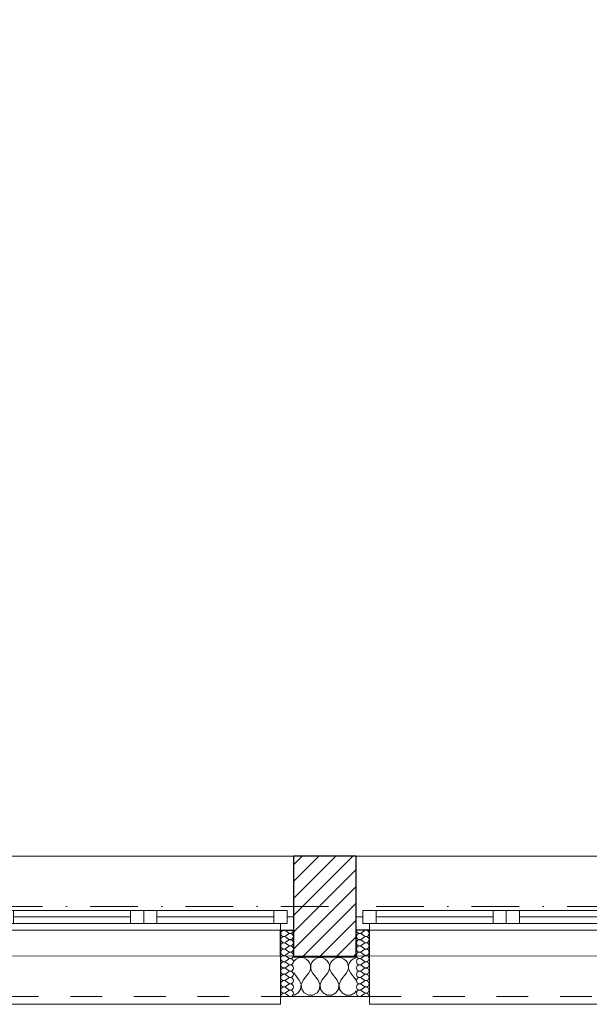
# Model space of a CAD drawing. Header units: millimetres. Extents: x 172139 to 266886, y 98118 to 138225.
# Tile 105 of 123: x 239580 to 241731, y 106825 to 110545. Entities that reach past the tile are written whole.
import ezdxf

# ---------------------------------------------------------------- set-up
doc = ezdxf.new("R2010")
doc.units = ezdxf.units.MM
doc.header["$MEASUREMENT"] = 0
doc.linetypes.add('Kropki i Kreski', pattern=[360, 180, -90, 0, -90])
doc.linetypes.add('Przerywana', pattern=[240, 120, -120])
for name, color, linetype in [('Konstrukcja - Siatki mod', 7, 'Continuous'), ('KR_INW', 7, 'Continuous'), ('NAPIS_SODON', 7, 'Continuous'), ('Okna ArchiCADa', 7, 'Continuous')]:
    doc.layers.add(name, color=color, linetype=linetype)
doc.layers.add('Konstrukcja - Siatki mod_Nr_pióra__48', color=7, linetype='Continuous', lineweight=15, true_color=0xa80f02)
doc.layers.add('KR_INW_Nr_pióra__102', color=7, linetype='Continuous', lineweight=5, true_color=0xcccccc)
for name, color, linetype, lineweight in [('KR_INW_Nr_pióra__101', 252, 'Continuous', 5), ('KR_INW_Nr_pióra__27', 7, 'Continuous', 25), ('KR_INW_Nr_pióra__47', 7, 'Continuous', 15), ('NAPIS_SODON_Nr_pióra__1', 7, 'Continuous', 13), ('Okna ArchiCADa_Nr_pióra__1', 7, 'Continuous', 13), ('Okna ArchiCADa_Nr_pióra__27', 7, 'Continuous', 25)]:
    doc.layers.add(name, color=color, linetype=linetype, lineweight=lineweight)

# ---------------------------------------------------------------- blocks, each defined once
blk = doc.blocks.new('Strop_1', base_point=(179225, 121523.3))
at = {"layer": 'NAPIS_SODON_Nr_pióra__1', "linetype": 'Continuous', "flags": 128}
blk.add_lwpolyline([(179225, 121523.3), (179225.9, 107003.8), (250898.3, 107008.3), (250897.4, 121527.8)], close=True, dxfattribs=at)
blk = doc.blocks.new('*X331')
at = {"layer": 'KR_INW_Nr_pióra__102', "linetype": 'Continuous'}
for p, q in [((240624.1, 106996.2), (240616.5, 106989.9)), ((240633.1, 107000.2), (240624.1, 106996.2)), ((240642.9, 107001.6), (240633.1, 107000.2)), ((240652.6, 107000.2), (240642.9, 107001.6)), ((240661.6, 106996.2), (240652.6, 107000.2)), ((240669.2, 106989.9), (240661.6, 106996.2)), ((240695.5, 106996.2), (240687.9, 106989.9)), ((240704.5, 107000.2), (240695.5, 106996.2)), ((240714.3, 107001.6), (240704.5, 107000.2)), ((240724, 107000.2), (240714.3, 107001.6)), ((240733.1, 106996.2), (240724, 107000.2)), ((240740.6, 106989.9), (240733.1, 106996.2)), ((240766.9, 106996.2), (240759.4, 106989.9)), ((240776, 107000.2), (240766.9, 106996.2)), ((240785.7, 107001.6), (240776, 107000.2)), ((240795.5, 107000.2), (240785.7, 107001.6)), ((240804.5, 106996.2), (240795.5, 107000.2)), ((240812.1, 106989.9), (240804.5, 106996.2)), ((240838.4, 106996.2), (240830.8, 106989.9)), ((240847.4, 107000.2), (240838.4, 106996.2)), ((240850.4, 107000.6), (240847.4, 107000.2)), ((240616.5, 106989.9), (240614.8, 106987.6)), ((240674.8, 106981.8), (240669.2, 106989.9)), ((240677.9, 106972.5), (240674.8, 106981.8)), ((240676.2, 106953.1), (240678.4, 106962.6)), ((240678.4, 106962.6), (240677.9, 106972.5)), ((240679.2, 106972.5), (240678.7, 106962.6)), ((240678.7, 106962.6), (240680.9, 106953.1)), ((240682.3, 106981.8), (240679.2, 106972.5)), ((240687.9, 106989.9), (240682.3, 106981.8)), ((240746.2, 106981.8), (240740.6, 106989.9)), ((240749.4, 106972.5), (240746.2, 106981.8)), ((240747.6, 106953.1), (240749.9, 106962.6)), ((240749.9, 106962.6), (240749.4, 106972.5)), ((240750.6, 106972.5), (240750.1, 106962.6)), ((240750.1, 106962.6), (240752.4, 106953.1)), ((240753.8, 106981.8), (240750.6, 106972.5)), ((240759.4, 106989.9), (240753.8, 106981.8)), ((240817.7, 106981.8), (240812.1, 106989.9)), ((240820.8, 106972.5), (240817.7, 106981.8)), ((240819.1, 106953.1), (240821.3, 106962.6)), ((240821.3, 106962.6), (240820.8, 106972.5)), ((240822.1, 106972.5), (240821.6, 106962.6)), ((240821.6, 106962.6), (240823.8, 106953.1)), ((240825.2, 106981.8), (240822.1, 106972.5)), ((240830.8, 106989.9), (240825.2, 106981.8)), ((240635.7, 106915.9), (240614.8, 106943.7)), ((240650, 106915.9), (240671.4, 106944.4)), ((240671.4, 106944.4), (240676.2, 106953.1)), ((240680.9, 106953.1), (240685.7, 106944.4)), ((240707.1, 106915.9), (240685.7, 106944.4)), ((240721.4, 106915.9), (240742.9, 106944.4)), ((240742.9, 106944.4), (240747.6, 106953.1)), ((240752.4, 106953.1), (240757.1, 106944.4)), ((240778.6, 106915.9), (240757.1, 106944.4)), ((240792.9, 106915.9), (240814.3, 106944.4)), ((240814.3, 106944.4), (240819.1, 106953.1)), ((240823.8, 106953.1), (240828.6, 106944.4)), ((240850, 106915.9), (240828.6, 106944.4)), ((240631.2, 106868), (240640.8, 106882.5)), ((240642.4, 106899.8), (240635.7, 106915.9)), ((240640.8, 106882.5), (240642.4, 106899.8)), ((240650, 106915.9), (240643.3, 106899.8)), ((240643.3, 106899.8), (240644.9, 106882.5)), ((240644.9, 106882.5), (240654.5, 106868)), ((240702.6, 106868), (240712.2, 106882.5)), ((240713.9, 106899.8), (240707.1, 106915.9)), ((240712.2, 106882.5), (240713.9, 106899.8)), ((240721.4, 106915.9), (240714.7, 106899.8)), ((240714.7, 106899.8), (240716.3, 106882.5)), ((240716.3, 106882.5), (240726, 106868)), ((240774, 106868), (240783.7, 106882.5)), ((240785.3, 106899.8), (240778.6, 106915.9)), ((240783.7, 106882.5), (240785.3, 106899.8)), ((240792.9, 106915.9), (240786.1, 106899.8)), ((240786.1, 106899.8), (240787.8, 106882.5)), ((240787.8, 106882.5), (240797.4, 106868)), ((240850.4, 106914.9), (240850, 106915.9)), ((240614.8, 106859.8), (240615.8, 106859.8)), ((240615.8, 106859.8), (240631.2, 106868)), ((240654.5, 106868), (240669.9, 106859.8)), ((240669.9, 106859.8), (240687.3, 106859.8)), ((240687.3, 106859.8), (240702.6, 106868)), ((240726, 106868), (240741.3, 106859.8)), ((240741.3, 106859.8), (240758.7, 106859.8)), ((240758.7, 106859.8), (240774, 106868)), ((240797.4, 106868), (240812.7, 106859.8)), ((240812.7, 106859.8), (240830.1, 106859.8)), ((240830.1, 106859.8), (240845.5, 106868)), ((240845.5, 106868), (240850.4, 106875.5))]:
    blk.add_line(p, q, dxfattribs=at)
blk = doc.blocks.new('*X346')
at = {"layer": 'KR_INW_Nr_pióra__102', "linetype": 'Continuous'}
for p, q in [((240594.6, 107095.6), (240585.1, 107102.8)), ((240594.6, 107090.9), (240585.1, 107083.7)), ((240594.6, 107071.8), (240585.1, 107079)), ((240594.6, 107067), (240585.1, 107059.9)), ((240594.6, 107048), (240585.1, 107055.1)), ((240594.6, 107043.2), (240585.1, 107036.1)), ((240594.6, 107024.2), (240585.1, 107031.3)), ((240594.6, 107019.4), (240585.1, 107012.3)), ((240594.6, 107000.4), (240585.1, 107007.5)), ((240594.6, 106995.6), (240585.1, 106988.5)), ((240594.6, 106976.6), (240585.1, 106983.7)), ((240594.6, 106971.8), (240585.1, 106964.7)), ((240594.6, 106952.8), (240585.1, 106959.9)), ((240594.6, 106948), (240585.1, 106940.9)), ((240594.6, 106929), (240585.1, 106936.1)), ((240594.6, 106924.2), (240585.1, 106917)), ((240594.6, 106905.1), (240585.1, 106912.3)), ((240594.6, 106900.4), (240585.1, 106893.2)), ((240594.6, 106881.3), (240585.1, 106888.5)), ((240594.6, 106876.6), (240585.1, 106869.4)), ((240594.6, 106857.5), (240585.1, 106864.7))]:
    blk.add_line(p, q, dxfattribs=at)
for centre, start, end in [((240577.9, 107093.2), 53.1301, 180), ((240601.8, 107105.1), 233.1301, 0), ((240577.9, 107093.2), 180, 306.8699), ((240577.9, 107069.4), 53.1301, 180), ((240577.9, 107069.4), 180, 306.8699), ((240601.8, 107081.3), 233.1301, 126.8699), ((240601.8, 107057.5), 233.1301, 126.8699), ((240577.9, 107045.6), 53.1301, 180), ((240577.9, 107045.6), 180, 306.8699), ((240577.9, 107021.8), 53.1301, 180), ((240601.8, 107033.7), 233.1301, 126.8699), ((240577.9, 107021.8), 180, 306.8699), ((240577.9, 106998), 53.1301, 180), ((240577.9, 106998), 180, 306.8699), ((240601.8, 107009.9), 233.1301, 126.8699), ((240601.8, 106986.1), 233.1301, 126.8699), ((240577.9, 106974.2), 53.1301, 180), ((240577.9, 106974.2), 180, 306.8699), ((240577.9, 106950.4), 53.1301, 180), ((240601.8, 106962.3), 233.1301, 126.8699), ((240577.9, 106950.4), 180, 306.8699), ((240577.9, 106926.6), 53.1301, 180), ((240577.9, 106926.6), 180, 306.8699), ((240601.8, 106938.5), 233.1301, 126.8699), ((240601.8, 106914.7), 233.1301, 126.8699), ((240577.9, 106902.8), 53.1301, 180), ((240577.9, 106902.8), 180, 306.8699), ((240577.9, 106879), 53.1301, 180), ((240577.9, 106879), 180, 306.8699), ((240601.8, 106890.9), 233.1301, 126.8699), ((240601.8, 106867), 233.1301, 126.8699), ((240577.9, 106855.1), 53.1301, 180)]:
    blk.add_arc(centre, 11.9, start, end, dxfattribs=at)
blk = doc.blocks.new('*X347')
at = {"layer": 'KR_INW_Nr_pióra__102', "linetype": 'Continuous'}
for p, q in [((240870.6, 107095.6), (240880.2, 107102.8)), ((240870.6, 107090.9), (240880.2, 107083.7)), ((240870.6, 107071.8), (240880.2, 107079)), ((240870.6, 107067), (240880.2, 107059.9)), ((240870.6, 107048), (240880.2, 107055.1)), ((240870.6, 107043.2), (240880.2, 107036.1)), ((240870.6, 107024.2), (240880.2, 107031.3)), ((240870.6, 107019.4), (240880.2, 107012.3)), ((240870.6, 107000.4), (240880.2, 107007.5)), ((240870.6, 106995.6), (240880.2, 106988.5)), ((240870.6, 106976.6), (240880.2, 106983.7)), ((240870.6, 106971.8), (240880.2, 106964.7)), ((240870.6, 106952.8), (240880.2, 106959.9)), ((240870.6, 106948), (240880.2, 106940.9)), ((240870.6, 106929), (240880.2, 106936.1)), ((240870.6, 106924.2), (240880.2, 106917)), ((240870.6, 106905.1), (240880.2, 106912.3)), ((240870.6, 106900.4), (240880.2, 106893.2)), ((240870.6, 106881.3), (240880.2, 106888.5)), ((240870.6, 106876.6), (240880.2, 106869.4)), ((240870.6, 106857.5), (240880.2, 106864.7))]:
    blk.add_line(p, q, dxfattribs=at)
for centre, start, end in [((240863.5, 107105.1), 180, 306.8699), ((240887.3, 107093.2), 0, 126.8699), ((240863.5, 107081.3), 53.1301, 306.8699), ((240863.5, 107057.5), 53.1301, 306.8699), ((240887.3, 107093.2), 233.1301, 0), ((240887.3, 107069.4), 0, 126.8699), ((240887.3, 107069.4), 233.1301, 0), ((240863.5, 107033.7), 53.1301, 306.8699), ((240887.3, 107045.6), 0, 126.8699), ((240887.3, 107045.6), 233.1301, 0), ((240887.3, 107021.8), 0, 126.8699), ((240863.5, 107009.9), 53.1301, 306.8699), ((240863.5, 106986.1), 53.1301, 306.8699), ((240887.3, 107021.8), 233.1301, 0), ((240887.3, 106998), 0, 126.8699), ((240887.3, 106998), 233.1301, 0), ((240863.5, 106962.3), 53.1301, 306.8699), ((240887.3, 106974.2), 0, 126.8699), ((240887.3, 106974.2), 233.1301, 0), ((240887.3, 106950.4), 0, 126.8699), ((240863.5, 106938.5), 53.1301, 306.8699), ((240863.5, 106914.7), 53.1301, 306.8699), ((240887.3, 106950.4), 233.1301, 0), ((240887.3, 106926.6), 0, 126.8699), ((240887.3, 106926.6), 233.1301, 0), ((240863.5, 106890.9), 53.1301, 306.8699), ((240863.5, 106867), 53.1301, 306.8699), ((240887.3, 106902.8), 0, 126.8699), ((240887.3, 106902.8), 233.1301, 0), ((240887.3, 106879), 0, 126.8699), ((240887.3, 106879), 233.1301, 0), ((240887.3, 106855.1), 0, 126.8699)]:
    blk.add_arc(centre, 11.9, start, end, dxfattribs=at)
blk = doc.blocks.new('Okno dwuskrzydłowe 19_5')
at = {"layer": 'Okna ArchiCADa_Nr_pióra__1', "linetype": 'Continuous'}
for p, q in [((-566.8, 230), (566.8, 230)), ((-566.8, 0), (-541.8, 0)), ((-541.8, 25), (-491.8, 25)), ((-541.8, -25), (-541.8, 25)), ((-541.8, 0), (-541.8, -25)), ((-491.8, 25), (-50, 25)), ((-491.8, 25), (-491.8, -25)), ((-491.8, 25), (-50, 25)), ((-491.8, 0), (-50, 0)), ((-50, -25), (-50, 25)), ((-50, 25), (0, 25)), ((0, 25), (0, -25)), ((0, 25), (50, 25)), ((0, -25), (0, 25)), ((50, 25), (491.8, 25)), ((50, 25), (50, -25)), ((50, 25), (491.8, 25)), ((50, 0), (491.8, 0)), ((491.8, -25), (491.8, 25)), ((491.8, 25), (541.8, 25)), ((541.8, 25), (541.8, -25)), ((541.8, -25), (541.8, 0)), ((541.8, 0), (566.8, 0)), ((-541.8, -25), (-516.8, -25)), ((-491.8, -25), (-541.8, -25)), ((-516.8, -25), (-516.8, -50)), ((-50, -25), (-491.8, -25)), ((0, -25), (-50, -25)), ((50, -25), (0, -25)), ((491.8, -25), (50, -25)), ((541.8, -25), (491.8, -25)), ((516.8, -50), (516.8, -25)), ((516.8, -25), (541.8, -25)), ((-516.8, -50), (-566.8, -50)), ((0, -50), (-516.8, -50)), ((516.8, -50), (0, -50)), ((566.8, -50), (516.8, -50)), ((-516.8, -300), (-516.8, -330)), ((-516.8, -330), (516.8, -330)), ((516.8, -330), (516.8, -300))]:
    blk.add_line(p, q, dxfattribs=at)
at = {"layer": 'Okna ArchiCADa_Nr_pióra__1', "linetype": 'Przerywana'}
blk.add_line((-516.8, -300), (516.8, -300), dxfattribs=at)
at = {"layer": 'Okna ArchiCADa_Nr_pióra__27', "linetype": 'Continuous'}
for p, q in [((-566.8, -50), (-566.8, 0)), ((566.8, -50), (566.8, 0)), ((-516.8, -50), (-566.8, -50)), ((516.8, -50), (566.8, -50))]:
    blk.add_line(p, q, dxfattribs=at)
blk = doc.blocks.new('Ściana_60', base_point=(230439.7, 106855.1))
at = {"layer": 'KR_INW_Nr_pióra__101', "linetype": 'Continuous'}
h = blk.add_hatch(dxfattribs=at)
h.set_pattern_fill('Cegła_licówka', color=256, style=0, pattern_type=2)
h.set_pattern_definition([(45, (0, 0), (-31.819804, 31.819804), [])])
h.paths.add_polyline_path([(240614.8, 107155.1), (240614.8, 107105.1), (240614.8, 107005.1), (240850.4, 107005.1), (240850.4, 107105.1), (240850.4, 107155.1), (240850.4, 107385.1), (240614.8, 107385.1)])
at = {"layer": 'KR_INW_Nr_pióra__27', "linetype": 'Continuous'}
for p, q in [((240614.8, 107155.1), (240614.8, 107385.1)), ((240850.4, 107155.1), (240850.4, 107385.1)), ((240614.8, 107105.1), (240614.8, 107155.1)), ((240850.4, 107105.1), (240850.4, 107155.1)), ((240564.8, 107005.1), (240564.8, 107105.1)), ((240564.8, 107105.1), (240614.8, 107105.1)), ((240614.8, 107005.1), (240614.8, 107105.1)), ((240850.4, 107005.1), (240850.4, 107105.1)), ((240900.4, 107105.1), (240850.4, 107105.1)), ((240900.4, 107005.1), (240900.4, 107105.1)), ((240614.8, 107005.1), (240850.4, 107005.1))]:
    blk.add_line(p, q, dxfattribs=at)
at = {"layer": 'KR_INW_Nr_pióra__27', "linetype": 'Continuous', "flags": 128}
blk.add_lwpolyline([(240850.4, 107385.1), (240614.8, 107385.1)], dxfattribs=at)
at = {"layer": 'KR_INW_Nr_pióra__47', "linetype": 'Continuous'}
for p, q in [((240614.8, 107105.1), (240564.8, 107105.1)), ((240564.8, 107105.1), (240564.8, 106855.1)), ((240850.4, 107105.1), (240900.4, 107105.1)), ((240900.4, 107105.1), (240900.4, 106855.1)), ((240564.8, 106855.1), (240564.8, 107005.1)), ((240900.4, 106855.1), (240900.4, 107005.1)), ((240614.8, 106855.1), (240564.8, 106855.1)), ((240850.4, 106855.1), (240900.4, 106855.1))]:
    blk.add_line(p, q, dxfattribs=at)
at = {"layer": 'KR_INW_Nr_pióra__47', "linetype": 'Continuous', "flags": 128}
blk.add_lwpolyline([(240614.8, 106855.1), (240850.4, 106855.1)], dxfattribs=at)
at = {"layer": 'KR_INW'}
for name in ['*X346', '*X347', '*X331']:
    blk.add_blockref(name, (0, 0), dxfattribs=at)
at = {"layer": 'Okna ArchiCADa', "color": 21, "linetype": 'Continuous', "lineweight": 13, "true_color": 0xff9955, "zscale": 1000}
for p in [(240048.1, 107155.1), (241417.2, 107155.1)]:
    blk.add_blockref('Okno dwuskrzydłowe 19_5', p, dxfattribs=at)
blk = doc.blocks.new('Standardowy znacznik siatki_10')
at = {"layer": 'Konstrukcja - Siatki mod_Nr_pióra__48', "linetype": 'Kropki i Kreski'}
blk.add_line((1000, 0), (72912, 0), dxfattribs=at)

msp = doc.modelspace()

# ---------------------------------------------------------------- block references
at = {"layer": 'Konstrukcja - Siatki mod', "color": 8, "linetype": 'Continuous', "lineweight": 13, "zscale": 1000}
msp.add_blockref('Standardowy znacznik siatki_10', (177989.3, 107195.1), dxfattribs=at)
at = {"layer": 'KR_INW'}
msp.add_blockref('Ściana_60', (230439.7, 106855.1), dxfattribs=at)
at = {"layer": 'NAPIS_SODON', "linetype": 'Continuous'}
msp.add_blockref('Strop_1', (179225, 121523.3), dxfattribs=at)

doc.saveas('drawing.dxf')
